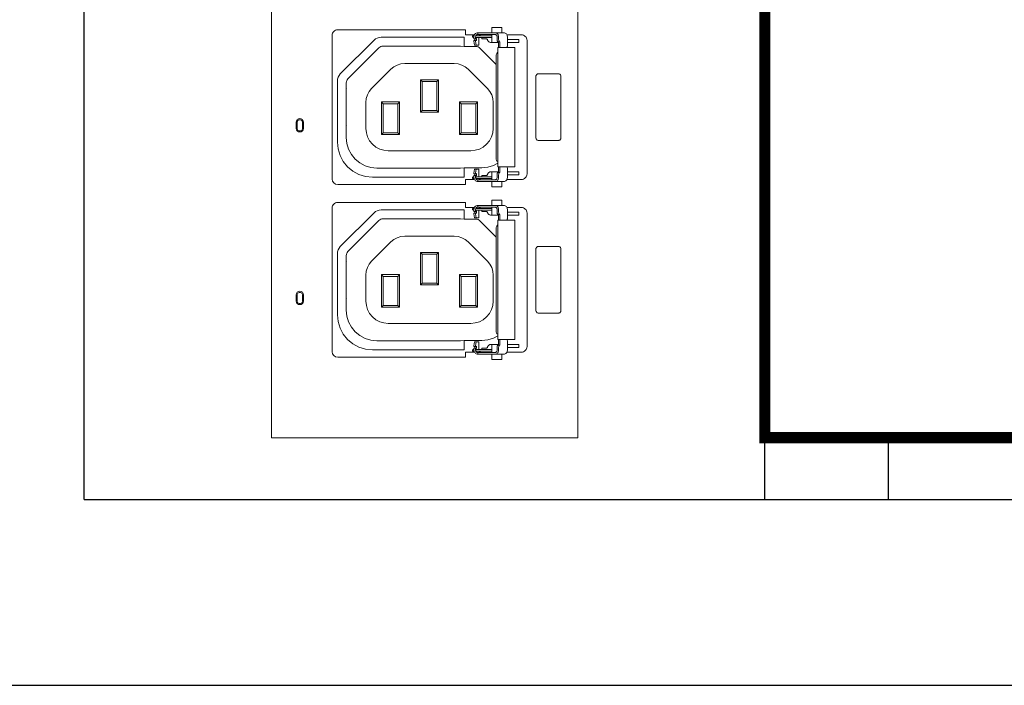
# Model space of a CAD drawing. Header units: millimetres. Extents: x 94562 to 148980, y -25377 to 3008.
# Tile 69 of 140: x 100767 to 100944, y -22946 to -22826. Entities that reach past the tile are written whole.
import ezdxf

# ---------------------------------------------------------------- set-up
doc = ezdxf.new("R2010")
doc.units = ezdxf.units.MM
doc.layers.add('tt_symbole', color=40, linetype='Continuous')

# ---------------------------------------------------------------- blocks, each defined once
blk = doc.blocks.new('IT_szafa_stojąca_42U')
for p, q in [((289.409, 1608.811), (289.409, 1797.723)), ((301.633, 1608.811), (301.633, 1797.723)), ((303.855, 1608.811), (303.855, 1609.922)), ((289.409, 1608.811), (362.752, 1608.811)), ((286.075, 1605.477), (366.085, 1605.477))]:
    blk.add_line(p, q)
blk = doc.blocks.new('PDU_(18)C13_(6)C19')
at = {"layer": 'tt_symbole', "lineweight": 5}
for p, q in [((0, 5.7538), (0, 0)), ((0.3937, 0), (0.3937, 5.7538)), ((0.0886, 0.4676), (0.1319, 0.5109)), ((0.1319, 0.5109), (0.1339, 0.5125)), ((0.1339, 0.5125), (0.1361, 0.5137)), ((0.1361, 0.5137), (0.1385, 0.5144)), ((0.1385, 0.5144), (0.141, 0.5147)), ((0.141, 0.5147), (0.248, 0.5147)), ((0.2604, 0.5132), (0.2607, 0.5127)), ((0.2607, 0.5127), (0.2629, 0.5127)), ((0.2626, 0.5159), (0.2625, 0.5154)), ((0.2625, 0.5154), (0.2625, 0.5132)), ((0.2625, 0.5145), (0.2648, 0.5145)), ((0.2629, 0.5127), (0.2625, 0.5132)), ((0.2625, 0.5102), (0.2629, 0.5107)), ((0.2627, 0.5164), (0.2626, 0.5159)), ((0.263, 0.5169), (0.2627, 0.5164)), ((0.2629, 0.5127), (0.2628, 0.5127)), ((0.2628, 0.5107), (0.2628, 0.5107)), ((0.2628, 0.5107), (0.2629, 0.5107)), ((0.2835, 0.5167), (0.2629, 0.5167)), ((0.2633, 0.5131), (0.2629, 0.5127)), ((0.2629, 0.5107), (0.2633, 0.5103)), ((0.2633, 0.5173), (0.263, 0.5169)), ((0.2637, 0.5176), (0.2633, 0.5173)), ((0.2634, 0.5131), (0.2633, 0.5131)), ((0.2633, 0.5103), (0.2634, 0.5103)), ((0.2635, 0.5129), (0.2634, 0.5131)), ((0.2634, 0.5103), (0.2635, 0.5105)), ((0.2636, 0.5125), (0.2635, 0.5129)), ((0.2635, 0.5105), (0.2636, 0.5109)), ((0.2636, 0.512), (0.2636, 0.5125)), ((0.2636, 0.5114), (0.2636, 0.512)), ((0.2636, 0.5109), (0.2636, 0.5114)), ((0.2642, 0.5179), (0.2637, 0.5176)), ((0.2647, 0.5181), (0.2642, 0.5179)), ((0.2652, 0.5181), (0.2647, 0.5181)), ((0.2648, 0.5145), (0.2835, 0.5145)), ((0.2653, 0.5181), (0.2652, 0.5181)), ((0.2652, 0.5181), (0.2652, 0.5181)), ((0.2654, 0.5181), (0.2653, 0.5181)), ((0.2653, 0.5181), (0.2653, 0.5181)), ((0.2655, 0.5181), (0.2654, 0.5181)), ((0.2656, 0.5181), (0.2655, 0.5181)), ((0.2657, 0.5181), (0.2656, 0.5181)), ((0.2658, 0.5181), (0.2657, 0.5181)), ((0.2778, 0.5181), (0.2658, 0.5181)), ((0.2759, 0.5128), (0.2763, 0.5127)), ((0.2763, 0.5127), (0.2767, 0.5126)), ((0.2767, 0.5126), (0.2771, 0.5124)), ((0.2771, 0.5124), (0.2774, 0.5121)), ((0.2774, 0.5121), (0.2777, 0.5118)), ((0.2777, 0.5118), (0.2779, 0.5114)), ((0.2783, 0.5181), (0.2778, 0.5181)), ((0.2779, 0.5114), (0.278, 0.511)), ((0.278, 0.511), (0.2782, 0.5104)), ((0.2782, 0.5104), (0.2786, 0.5097)), ((0.2789, 0.5181), (0.2783, 0.5181)), ((0.2786, 0.5097), (0.279, 0.5092)), ((0.2796, 0.5181), (0.2789, 0.5181)), ((0.279, 0.5092), (0.2796, 0.5087)), ((0.2804, 0.5181), (0.2796, 0.5181)), ((0.2796, 0.5087), (0.2802, 0.5084)), ((0.2802, 0.5084), (0.2809, 0.5082)), ((0.2813, 0.5181), (0.2804, 0.5181)), ((0.2809, 0.5082), (0.2816, 0.5081)), ((0.2823, 0.5181), (0.2813, 0.5181)), ((0.2816, 0.5081), (0.2918, 0.5081)), ((0.2833, 0.5181), (0.2823, 0.5181)), ((0.2844, 0.5181), (0.2833, 0.5181)), ((0.2874, 0.5181), (0.2844, 0.5181)), ((0.2879, 0.5181), (0.2874, 0.5181)), ((0.2884, 0.5179), (0.2879, 0.5181)), ((0.2889, 0.5176), (0.2884, 0.5179)), ((0.2893, 0.5173), (0.2889, 0.5176)), ((0.2896, 0.5169), (0.2893, 0.5173)), ((0.2898, 0.5164), (0.2896, 0.5169)), ((0.29, 0.5159), (0.2898, 0.5164)), ((0.29, 0.5154), (0.29, 0.5159)), ((0.29, 0.5124), (0.29, 0.5154)), ((0.29, 0.5117), (0.29, 0.5124)), ((0.2901, 0.5111), (0.29, 0.5117)), ((0.2902, 0.5105), (0.2901, 0.5111)), ((0.2903, 0.5099), (0.2902, 0.5105)), ((0.2905, 0.5095), (0.2903, 0.5099)), ((0.2907, 0.5091), (0.2905, 0.5095)), ((0.2909, 0.5089), (0.2907, 0.5091)), ((0.2911, 0.5089), (0.2909, 0.5089)), ((0.2932, 0.5089), (0.2911, 0.5089)), ((0.3027, 0.5178), (0.3214, 0.5178)), ((0.3228, 0.5176), (0.3214, 0.5178)), ((0.3241, 0.5172), (0.3228, 0.5176)), ((0.3254, 0.5166), (0.3241, 0.5172)), ((0.3264, 0.5157), (0.3254, 0.5166)), ((0.3273, 0.5146), (0.3264, 0.5157)), ((0.328, 0.5134), (0.3273, 0.5146)), ((0.3284, 0.512), (0.328, 0.5134)), ((0.3286, 0.5106), (0.3284, 0.512)), ((0.3286, 0.339), (0.3286, 0.5106)), ((0.0848, 0.4585), (0.0851, 0.461)), ((0.0848, 0.38), (0.0848, 0.4585)), ((0.0851, 0.461), (0.0858, 0.4634)), ((0.0858, 0.4634), (0.087, 0.4656)), ((0.087, 0.4656), (0.0886, 0.4676)), ((0.0857, 0.3712), (0.0848, 0.38)), ((0.0883, 0.3628), (0.0857, 0.3712)), ((0.0924, 0.355), (0.0883, 0.3628)), ((0.098, 0.3482), (0.0924, 0.355)), ((0.1048, 0.3426), (0.098, 0.3482)), ((0.1126, 0.3384), (0.1048, 0.3426)), ((0.2938, 0.3408), (0.2938, 0.348)), ((0.303, 0.3477), (0.3029, 0.348)), ((0.3031, 0.3471), (0.303, 0.3477)), ((0.3033, 0.3465), (0.3031, 0.3471)), ((0.3033, 0.3458), (0.3033, 0.3465)), ((0.3033, 0.3451), (0.3033, 0.3458)), ((0.3033, 0.3343), (0.3033, 0.3451)), ((0.1211, 0.3359), (0.1126, 0.3384)), ((0.1299, 0.335), (0.1211, 0.3359)), ((0.248, 0.335), (0.1299, 0.335)), ((0.261, 0.3319), (0.2495, 0.3319)), ((0.2495, 0.3319), (0.2495, 0.3253)), ((0.2604, 0.3395), (0.2607, 0.339)), ((0.2607, 0.337), (0.2604, 0.3365)), ((0.2607, 0.339), (0.2629, 0.339)), ((0.2629, 0.337), (0.2607, 0.337)), ((0.2629, 0.339), (0.2625, 0.3395)), ((0.2625, 0.3365), (0.2629, 0.337)), ((0.2625, 0.3365), (0.2625, 0.3343)), ((0.2625, 0.3343), (0.2626, 0.3338)), ((0.2626, 0.3338), (0.2627, 0.3332)), ((0.2627, 0.3332), (0.263, 0.3328)), ((0.2629, 0.339), (0.2628, 0.339)), ((0.2628, 0.339), (0.2628, 0.339)), ((0.2633, 0.3394), (0.2629, 0.339)), ((0.2629, 0.339), (0.2629, 0.339)), ((0.2629, 0.337), (0.2629, 0.3369)), ((0.2629, 0.3369), (0.2633, 0.3366)), ((0.2629, 0.333), (0.2642, 0.333)), ((0.263, 0.3328), (0.2633, 0.3324)), ((0.2634, 0.3394), (0.2633, 0.3394)), ((0.2633, 0.3366), (0.2634, 0.3366)), ((0.2633, 0.3324), (0.2637, 0.332)), ((0.2635, 0.3392), (0.2634, 0.3394)), ((0.2634, 0.3366), (0.2635, 0.3368)), ((0.2636, 0.3388), (0.2635, 0.3392)), ((0.2635, 0.3368), (0.2636, 0.3372)), ((0.2636, 0.3383), (0.2636, 0.3388)), ((0.2636, 0.3377), (0.2636, 0.3383)), ((0.2636, 0.3372), (0.2636, 0.3377)), ((0.2637, 0.332), (0.2642, 0.3318)), ((0.2642, 0.333), (0.2648, 0.333)), ((0.2642, 0.3318), (0.2647, 0.3316)), ((0.2647, 0.3316), (0.2652, 0.3316)), ((0.2648, 0.333), (0.2835, 0.333)), ((0.2652, 0.3316), (0.2652, 0.3316)), ((0.2652, 0.3316), (0.2653, 0.3316)), ((0.2652, 0.3316), (0.2652, 0.3294)), ((0.2652, 0.3294), (0.2778, 0.3294)), ((0.2653, 0.3316), (0.2653, 0.3316)), ((0.2653, 0.3316), (0.2654, 0.3316)), ((0.2654, 0.3316), (0.2655, 0.3316)), ((0.2655, 0.3316), (0.2656, 0.3316)), ((0.2656, 0.3316), (0.2657, 0.3316)), ((0.2657, 0.3316), (0.2658, 0.3316)), ((0.2658, 0.3316), (0.2778, 0.3316)), ((0.2759, 0.3369), (0.2763, 0.3369)), ((0.2763, 0.3369), (0.2767, 0.3371)), ((0.2767, 0.3371), (0.2771, 0.3373)), ((0.2771, 0.3373), (0.2774, 0.3375)), ((0.2774, 0.3375), (0.2777, 0.3379)), ((0.2777, 0.3379), (0.2779, 0.3382)), ((0.2778, 0.3316), (0.2783, 0.3316)), ((0.2778, 0.3294), (0.2783, 0.3294)), ((0.2779, 0.3382), (0.278, 0.3386)), ((0.278, 0.3386), (0.2782, 0.3393)), ((0.2782, 0.3393), (0.2786, 0.34)), ((0.2783, 0.3316), (0.2789, 0.3316)), ((0.2783, 0.3294), (0.2789, 0.3294)), ((0.2786, 0.34), (0.279, 0.3405)), ((0.2789, 0.3316), (0.2796, 0.3316)), ((0.2789, 0.3294), (0.2796, 0.3294)), ((0.279, 0.3405), (0.2796, 0.3409)), ((0.2796, 0.3409), (0.2802, 0.3413)), ((0.2796, 0.3316), (0.2804, 0.3316)), ((0.2796, 0.3294), (0.2804, 0.3294)), ((0.2802, 0.3413), (0.2809, 0.3415)), ((0.2804, 0.3316), (0.2813, 0.3316)), ((0.2804, 0.3294), (0.2813, 0.3294)), ((0.2809, 0.3415), (0.2816, 0.3415)), ((0.2813, 0.3316), (0.2823, 0.3316)), ((0.2813, 0.3294), (0.2823, 0.3294)), ((0.2816, 0.3415), (0.2918, 0.3415)), ((0.2823, 0.3316), (0.2833, 0.3316)), ((0.2823, 0.3294), (0.2833, 0.3294)), ((0.2833, 0.3316), (0.2844, 0.3316)), ((0.2833, 0.3294), (0.2844, 0.3294)), ((0.2844, 0.3316), (0.2874, 0.3316)), ((0.2844, 0.3294), (0.2874, 0.3294)), ((0.2874, 0.3316), (0.2879, 0.3316)), ((0.2874, 0.3294), (0.2987, 0.3294)), ((0.2879, 0.3316), (0.2884, 0.3318)), ((0.2884, 0.3318), (0.2889, 0.332)), ((0.2889, 0.332), (0.2893, 0.3324)), ((0.2893, 0.3324), (0.2896, 0.3328)), ((0.2896, 0.3328), (0.2898, 0.3332)), ((0.2898, 0.3332), (0.29, 0.3338)), ((0.29, 0.3379), (0.2901, 0.3386)), ((0.29, 0.3372), (0.29, 0.3379)), ((0.29, 0.3343), (0.29, 0.3372)), ((0.29, 0.3338), (0.29, 0.3343)), ((0.2901, 0.3386), (0.2902, 0.3392)), ((0.2902, 0.3392), (0.2903, 0.3398)), ((0.2903, 0.3398), (0.2905, 0.3402)), ((0.2905, 0.3402), (0.2907, 0.3405)), ((0.2907, 0.3405), (0.2909, 0.3408)), ((0.2909, 0.3408), (0.2911, 0.3408)), ((0.2911, 0.3408), (0.2932, 0.3408)), ((0.2932, 0.3408), (0.2938, 0.3408)), ((0.2987, 0.3294), (0.2996, 0.3295)), ((0.2996, 0.3295), (0.3004, 0.3298)), ((0.3004, 0.3298), (0.3013, 0.3302)), ((0.3013, 0.3302), (0.302, 0.3308)), ((0.302, 0.3308), (0.3025, 0.3316)), ((0.3025, 0.3316), (0.303, 0.3324)), ((0.303, 0.3324), (0.3032, 0.3333)), ((0.3032, 0.3333), (0.3033, 0.3343)), ((0.3214, 0.3319), (0.3228, 0.332)), ((0.3228, 0.332), (0.3241, 0.3324)), ((0.3241, 0.3324), (0.3254, 0.3331)), ((0.3254, 0.3331), (0.3264, 0.334)), ((0.3264, 0.334), (0.3273, 0.3351)), ((0.3273, 0.3351), (0.328, 0.3363)), ((0.328, 0.3363), (0.3284, 0.3376)), ((0.3284, 0.3376), (0.3286, 0.339)), ((0.2495, 0.3253), (0.0852, 0.3253)), ((0.1339, 0.2906), (0.1361, 0.2918)), ((0.1361, 0.2918), (0.1385, 0.2925)), ((0.1385, 0.2925), (0.141, 0.2928)), ((0.141, 0.2928), (0.248, 0.2928)), ((0.2604, 0.2913), (0.2607, 0.2908)), ((0.2626, 0.294), (0.2625, 0.2935)), ((0.2625, 0.2935), (0.2625, 0.2913)), ((0.2625, 0.2926), (0.2648, 0.2926)), ((0.2629, 0.2908), (0.2625, 0.2913)), ((0.2627, 0.2945), (0.2626, 0.294)), ((0.263, 0.295), (0.2627, 0.2945)), ((0.2835, 0.2948), (0.2629, 0.2948)), ((0.2633, 0.2912), (0.2629, 0.2908)), ((0.2633, 0.2954), (0.263, 0.295)), ((0.2637, 0.2957), (0.2633, 0.2954)), ((0.2634, 0.2912), (0.2633, 0.2912)), ((0.2635, 0.291), (0.2634, 0.2912)), ((0.2642, 0.296), (0.2637, 0.2957)), ((0.2647, 0.2962), (0.2642, 0.296)), ((0.2652, 0.2962), (0.2647, 0.2962)), ((0.2648, 0.2926), (0.2835, 0.2926)), ((0.2653, 0.2962), (0.2652, 0.2962)), ((0.2652, 0.2962), (0.2652, 0.2962)), ((0.2654, 0.2962), (0.2653, 0.2962)), ((0.2653, 0.2962), (0.2653, 0.2962)), ((0.2655, 0.2962), (0.2654, 0.2962)), ((0.2656, 0.2962), (0.2655, 0.2962)), ((0.2657, 0.2962), (0.2656, 0.2962)), ((0.2658, 0.2962), (0.2657, 0.2962)), ((0.2778, 0.2962), (0.2658, 0.2962)), ((0.2783, 0.2962), (0.2778, 0.2962)), ((0.2789, 0.2962), (0.2783, 0.2962)), ((0.2796, 0.2962), (0.2789, 0.2962)), ((0.2804, 0.2962), (0.2796, 0.2962)), ((0.2813, 0.2962), (0.2804, 0.2962)), ((0.2823, 0.2962), (0.2813, 0.2962)), ((0.2833, 0.2962), (0.2823, 0.2962)), ((0.2844, 0.2962), (0.2833, 0.2962)), ((0.2874, 0.2962), (0.2844, 0.2962)), ((0.2879, 0.2962), (0.2874, 0.2962)), ((0.2884, 0.296), (0.2879, 0.2962)), ((0.2889, 0.2957), (0.2884, 0.296)), ((0.2893, 0.2954), (0.2889, 0.2957)), ((0.2896, 0.295), (0.2893, 0.2954)), ((0.2898, 0.2945), (0.2896, 0.295)), ((0.29, 0.294), (0.2898, 0.2945)), ((0.29, 0.2935), (0.29, 0.294)), ((0.29, 0.2905), (0.29, 0.2935)), ((0.3027, 0.2959), (0.3214, 0.2959)), ((0.3228, 0.2957), (0.3214, 0.2959)), ((0.3241, 0.2953), (0.3228, 0.2957)), ((0.3254, 0.2947), (0.3241, 0.2953)), ((0.3264, 0.2938), (0.3254, 0.2947)), ((0.3273, 0.2927), (0.3264, 0.2938)), ((0.328, 0.2915), (0.3273, 0.2927)), ((0.3284, 0.2901), (0.328, 0.2915)), ((0.0886, 0.2457), (0.1319, 0.289)), ((0.1319, 0.289), (0.1339, 0.2906)), ((0.2607, 0.2908), (0.2629, 0.2908)), ((0.2625, 0.2883), (0.2629, 0.2888)), ((0.2629, 0.2908), (0.2628, 0.2908)), ((0.2628, 0.2888), (0.2628, 0.2888)), ((0.2628, 0.2888), (0.2629, 0.2888)), ((0.2629, 0.2888), (0.2633, 0.2884)), ((0.2633, 0.2884), (0.2634, 0.2884)), ((0.2634, 0.2884), (0.2635, 0.2886)), ((0.2636, 0.2906), (0.2635, 0.291)), ((0.2635, 0.2886), (0.2636, 0.289)), ((0.2636, 0.2901), (0.2636, 0.2906)), ((0.2636, 0.2895), (0.2636, 0.2901)), ((0.2636, 0.289), (0.2636, 0.2895)), ((0.2759, 0.2909), (0.2763, 0.2908)), ((0.2763, 0.2908), (0.2767, 0.2907)), ((0.2767, 0.2907), (0.2771, 0.2905)), ((0.2771, 0.2905), (0.2774, 0.2902)), ((0.2774, 0.2902), (0.2777, 0.2899)), ((0.2777, 0.2899), (0.2779, 0.2895)), ((0.2779, 0.2895), (0.278, 0.2891)), ((0.278, 0.2891), (0.2782, 0.2885)), ((0.2782, 0.2885), (0.2786, 0.2878)), ((0.2786, 0.2878), (0.279, 0.2873)), ((0.279, 0.2873), (0.2796, 0.2868)), ((0.2796, 0.2868), (0.2802, 0.2865)), ((0.2802, 0.2865), (0.2809, 0.2863)), ((0.2809, 0.2863), (0.2816, 0.2862)), ((0.2816, 0.2862), (0.2918, 0.2862)), ((0.29, 0.2898), (0.29, 0.2905)), ((0.2901, 0.2892), (0.29, 0.2898)), ((0.2902, 0.2885), (0.2901, 0.2892)), ((0.2903, 0.288), (0.2902, 0.2885)), ((0.2905, 0.2876), (0.2903, 0.288)), ((0.2907, 0.2872), (0.2905, 0.2876)), ((0.2909, 0.287), (0.2907, 0.2872)), ((0.2911, 0.287), (0.2909, 0.287)), ((0.2932, 0.287), (0.2911, 0.287)), ((0.3286, 0.2887), (0.3284, 0.2901)), ((0.3286, 0.1171), (0.3286, 0.2887)), ((0.0851, 0.2391), (0.0858, 0.2415)), ((0.0858, 0.2415), (0.087, 0.2437)), ((0.087, 0.2437), (0.0886, 0.2457)), ((0.0848, 0.2366), (0.0851, 0.2391)), ((0.0848, 0.1581), (0.0848, 0.2366)), ((0.0857, 0.1493), (0.0848, 0.1581)), ((0.0883, 0.1409), (0.0857, 0.1493)), ((0.0924, 0.1331), (0.0883, 0.1409)), ((0.098, 0.1263), (0.0924, 0.1331)), ((0.1048, 0.1207), (0.098, 0.1263)), ((0.1126, 0.1165), (0.1048, 0.1207)), ((0.1211, 0.114), (0.1126, 0.1165)), ((0.1299, 0.1131), (0.1211, 0.114)), ((0.2604, 0.1176), (0.2607, 0.1171)), ((0.2607, 0.115), (0.2604, 0.1145)), ((0.2607, 0.1171), (0.2629, 0.1171)), ((0.2629, 0.115), (0.2607, 0.115)), ((0.2629, 0.1171), (0.2625, 0.1176)), ((0.2625, 0.1145), (0.2629, 0.115)), ((0.2625, 0.1145), (0.2625, 0.1124)), ((0.2629, 0.1171), (0.2628, 0.1171)), ((0.2628, 0.1171), (0.2628, 0.1171)), ((0.2633, 0.1175), (0.2629, 0.1171)), ((0.2629, 0.1171), (0.2629, 0.1171)), ((0.2629, 0.115), (0.2629, 0.115)), ((0.2629, 0.115), (0.2633, 0.1147)), ((0.2634, 0.1175), (0.2633, 0.1175)), ((0.2633, 0.1147), (0.2634, 0.1147)), ((0.2635, 0.1173), (0.2634, 0.1175)), ((0.2634, 0.1147), (0.2635, 0.1149)), ((0.2636, 0.1169), (0.2635, 0.1173)), ((0.2635, 0.1149), (0.2636, 0.1153)), ((0.2636, 0.1164), (0.2636, 0.1169)), ((0.2636, 0.1158), (0.2636, 0.1164)), ((0.2636, 0.1153), (0.2636, 0.1158)), ((0.2759, 0.115), (0.2763, 0.115)), ((0.2763, 0.115), (0.2767, 0.1152)), ((0.2767, 0.1152), (0.2771, 0.1154)), ((0.2771, 0.1154), (0.2774, 0.1156)), ((0.2774, 0.1156), (0.2777, 0.116)), ((0.2777, 0.116), (0.2779, 0.1163)), ((0.2779, 0.1163), (0.278, 0.1167)), ((0.278, 0.1167), (0.2782, 0.1174)), ((0.2782, 0.1174), (0.2786, 0.118)), ((0.2786, 0.118), (0.279, 0.1186)), ((0.279, 0.1186), (0.2796, 0.119)), ((0.2796, 0.119), (0.2802, 0.1194)), ((0.2802, 0.1194), (0.2809, 0.1196)), ((0.2809, 0.1196), (0.2816, 0.1196)), ((0.2816, 0.1196), (0.2918, 0.1196)), ((0.29, 0.116), (0.2901, 0.1167)), ((0.29, 0.1153), (0.29, 0.116)), ((0.29, 0.1124), (0.29, 0.1153)), ((0.2901, 0.1167), (0.2902, 0.1173)), ((0.2902, 0.1173), (0.2903, 0.1179)), ((0.2903, 0.1179), (0.2905, 0.1183)), ((0.2905, 0.1183), (0.2907, 0.1186)), ((0.2907, 0.1186), (0.2909, 0.1189)), ((0.2909, 0.1189), (0.2911, 0.1189)), ((0.2911, 0.1189), (0.2932, 0.1189)), ((0.2932, 0.1189), (0.2938, 0.1189)), ((0.2938, 0.1189), (0.2938, 0.1261)), ((0.303, 0.1258), (0.3029, 0.1261)), ((0.3031, 0.1252), (0.303, 0.1258)), ((0.3033, 0.1246), (0.3031, 0.1252)), ((0.3033, 0.1239), (0.3033, 0.1246)), ((0.3033, 0.1232), (0.3033, 0.1239)), ((0.3033, 0.1124), (0.3033, 0.1232)), ((0.3273, 0.1132), (0.328, 0.1144)), ((0.328, 0.1144), (0.3284, 0.1157)), ((0.3284, 0.1157), (0.3286, 0.1171)), ((0.2495, 0.1034), (0.0852, 0.1034)), ((0.248, 0.1131), (0.1299, 0.1131)), ((0.261, 0.11), (0.2495, 0.11)), ((0.2495, 0.11), (0.2495, 0.1034)), ((0.2625, 0.1124), (0.2626, 0.1119)), ((0.2626, 0.1119), (0.2627, 0.1113)), ((0.2627, 0.1113), (0.263, 0.1109)), ((0.2629, 0.1111), (0.2642, 0.1111)), ((0.263, 0.1109), (0.2633, 0.1105)), ((0.2633, 0.1105), (0.2637, 0.1101)), ((0.2637, 0.1101), (0.2642, 0.1099)), ((0.2642, 0.1111), (0.2648, 0.1111)), ((0.2642, 0.1099), (0.2647, 0.1097)), ((0.2647, 0.1097), (0.2652, 0.1097)), ((0.2648, 0.1111), (0.2835, 0.1111)), ((0.2652, 0.1097), (0.2652, 0.1097)), ((0.2652, 0.1097), (0.2653, 0.1097)), ((0.2652, 0.1097), (0.2652, 0.1075)), ((0.2652, 0.1075), (0.2778, 0.1075)), ((0.2653, 0.1097), (0.2653, 0.1097)), ((0.2653, 0.1097), (0.2654, 0.1097)), ((0.2654, 0.1097), (0.2655, 0.1097)), ((0.2655, 0.1097), (0.2656, 0.1097)), ((0.2656, 0.1097), (0.2657, 0.1097)), ((0.2657, 0.1097), (0.2658, 0.1097)), ((0.2658, 0.1097), (0.2778, 0.1097)), ((0.2778, 0.1097), (0.2783, 0.1097)), ((0.2778, 0.1075), (0.2783, 0.1075)), ((0.2783, 0.1097), (0.2789, 0.1097)), ((0.2783, 0.1075), (0.2789, 0.1075)), ((0.2789, 0.1097), (0.2796, 0.1097)), ((0.2789, 0.1075), (0.2796, 0.1075)), ((0.2796, 0.1097), (0.2804, 0.1097)), ((0.2796, 0.1075), (0.2804, 0.1075)), ((0.2804, 0.1097), (0.2813, 0.1097)), ((0.2804, 0.1075), (0.2813, 0.1075)), ((0.2813, 0.1097), (0.2823, 0.1097)), ((0.2813, 0.1075), (0.2823, 0.1075)), ((0.2823, 0.1097), (0.2833, 0.1097)), ((0.2823, 0.1075), (0.2833, 0.1075)), ((0.2833, 0.1097), (0.2844, 0.1097)), ((0.2833, 0.1075), (0.2844, 0.1075)), ((0.2844, 0.1097), (0.2874, 0.1097)), ((0.2844, 0.1075), (0.2874, 0.1075)), ((0.2874, 0.1097), (0.2879, 0.1097)), ((0.2874, 0.1075), (0.2987, 0.1075)), ((0.2879, 0.1097), (0.2884, 0.1099)), ((0.2884, 0.1099), (0.2889, 0.1101)), ((0.2889, 0.1101), (0.2893, 0.1105)), ((0.2893, 0.1105), (0.2896, 0.1109)), ((0.2896, 0.1109), (0.2898, 0.1113)), ((0.2898, 0.1113), (0.29, 0.1119)), ((0.29, 0.1119), (0.29, 0.1124)), ((0.2987, 0.1075), (0.2996, 0.1076)), ((0.2996, 0.1076), (0.3004, 0.1079)), ((0.3004, 0.1079), (0.3013, 0.1083)), ((0.3013, 0.1083), (0.302, 0.1089)), ((0.302, 0.1089), (0.3025, 0.1097)), ((0.3025, 0.1097), (0.303, 0.1105)), ((0.303, 0.1105), (0.3032, 0.1114)), ((0.3032, 0.1114), (0.3033, 0.1124)), ((0.3214, 0.11), (0.3228, 0.1101)), ((0.3228, 0.1101), (0.3241, 0.1105)), ((0.3241, 0.1105), (0.3254, 0.1112)), ((0.3254, 0.1112), (0.3264, 0.1121)), ((0.3264, 0.1121), (0.3273, 0.1132)), ((0, 0), (0.0003, 0)), ((0.0003, 0), (0.0011, 0)), ((0.0011, 0), (0.0024, 0)), ((0.0024, 0), (0.0042, 0)), ((0.0042, 0), (0.0063, 0)), ((0.0063, 0), (0.0088, 0)), ((0.0088, 0), (0.0114, 0)), ((0.0114, 0), (0.0142, 0)), ((0.0142, 0), (0.3795, 0)), ((0.3795, 0), (0.3823, 0)), ((0.3823, 0), (0.3849, 0)), ((0.3849, 0), (0.3874, 0)), ((0.3874, 0), (0.3895, 0)), ((0.3895, 0), (0.3913, 0)), ((0.3913, 0), (0.3926, 0)), ((0.3926, 0), (0.3934, 0)), ((0.3934, 0), (0.3937, 0))]:
    blk.add_line(p, q, dxfattribs=at)
for points in [[(0.261, 0.5178), (0.2495, 0.5178), (0.2495, 0.5243), (0.0852, 0.5243), (0.0838, 0.5242), (0.0825, 0.5238), (0.0812, 0.5231), (0.0801, 0.5222), (0.0792, 0.5212), (0.0786, 0.5199), (0.0782, 0.5186), (0.078, 0.5172), (0.078, 0.3325, 0.412636), (0.0852, 0.3253)], [(0.261, 0.2959), (0.2495, 0.2959), (0.2495, 0.3024), (0.0852, 0.3024), (0.0838, 0.3023), (0.0825, 0.3019), (0.0812, 0.3012), (0.0801, 0.3003), (0.0792, 0.2993), (0.0786, 0.298), (0.0782, 0.2967), (0.078, 0.2953), (0.078, 0.1106, 0.412636), (0.0852, 0.1034)]]:
    blk.add_lwpolyline(points, format="xyb", dxfattribs=at)
for points in [[(0.2652, 0.5203), (0.2643, 0.5202), (0.2633, 0.5199), (0.2625, 0.5195), (0.2618, 0.5189), (0.2612, 0.5181), (0.2608, 0.5173), (0.2605, 0.5163), (0.2604, 0.5154), (0.2604, 0.5132)], [(0.2874, 0.5203), (0.2844, 0.5203), (0.2833, 0.5203), (0.2823, 0.5203), (0.2813, 0.5203), (0.2804, 0.5203), (0.2796, 0.5203), (0.2789, 0.5203), (0.2783, 0.5203), (0.2778, 0.5203), (0.2658, 0.5203), (0.2657, 0.5203), (0.2656, 0.5203), (0.2655, 0.5203), (0.2654, 0.5203), (0.2653, 0.5203), (0.2653, 0.5203), (0.2652, 0.5203), (0.2652, 0.5203), (0.2652, 0.5181)], [(0.2964, 0.5203), (0.2964, 0.5272), (0.2959, 0.5272), (0.2945, 0.5272), (0.2924, 0.5272), (0.2899, 0.5272), (0.2875, 0.5272), (0.2854, 0.5272), (0.284, 0.5272), (0.2835, 0.5272), (0.2835, 0.5203)], [(0.2938, 0.5017), (0.2938, 0.5089), (0.2932, 0.5089), (0.293, 0.5089), (0.2928, 0.5091), (0.2926, 0.5095), (0.2924, 0.5099), (0.2923, 0.5105), (0.2922, 0.5111), (0.2921, 0.5117), (0.2921, 0.5124), (0.2921, 0.5154), (0.292, 0.5163), (0.2917, 0.5173), (0.2913, 0.5181), (0.2907, 0.5189), (0.29, 0.5195), (0.2892, 0.5199), (0.2883, 0.5202), (0.2874, 0.5203), (0.2987, 0.5203), (0.2996, 0.5202), (0.3004, 0.5199), (0.3013, 0.5195), (0.302, 0.5189), (0.3025, 0.5181), (0.303, 0.5173), (0.3032, 0.5163), (0.3033, 0.5154), (0.3033, 0.5045), (0.3033, 0.5038), (0.3033, 0.5032), (0.3031, 0.5026), (0.303, 0.502), (0.3029, 0.5017)], [(0.248, 0.5027), (0.248, 0.5147)], [(0.2548, 0.5179), (0.2549, 0.5178), (0.2549, 0.5178)], [(0.2606, 0.5167), (0.2602, 0.5167), (0.2598, 0.5167), (0.2596, 0.5167), (0.2592, 0.5166), (0.2589, 0.5164), (0.2586, 0.516), (0.2586, 0.5156), (0.2586, 0.5152), (0.2589, 0.5149), (0.2592, 0.5146), (0.2596, 0.5145), (0.2598, 0.5145), (0.2602, 0.5145), (0.2604, 0.5145)], [(0.2629, 0.5107), (0.2607, 0.5107), (0.2604, 0.5102), (0.2604, 0.5099), (0.2604, 0.5089), (0.2605, 0.5079), (0.2606, 0.5069), (0.2607, 0.5061), (0.2609, 0.5055), (0.2611, 0.505), (0.2614, 0.5046), (0.2616, 0.5045), (0.2637, 0.5045), (0.2635, 0.5046), (0.2633, 0.505), (0.2631, 0.5055), (0.2629, 0.5061), (0.2627, 0.5069), (0.2626, 0.5079), (0.2625, 0.5089), (0.2625, 0.5099), (0.2625, 0.5102)], [(0.2614, 0.5107), (0.2615, 0.5109), (0.2615, 0.5114), (0.2615, 0.512), (0.2615, 0.5125), (0.2614, 0.5127)], [(0.2637, 0.5045), (0.2663, 0.5045), (0.2664, 0.5046), (0.2665, 0.5047), (0.2665, 0.5048), (0.2666, 0.5051), (0.2666, 0.5053), (0.2667, 0.5056), (0.2667, 0.506), (0.2667, 0.5063), (0.2667, 0.5145)], [(0.267, 0.5167), (0.2672, 0.5169), (0.2675, 0.5173), (0.2679, 0.5176), (0.2683, 0.5179), (0.2688, 0.5181), (0.2694, 0.5181)], [(0.2759, 0.5128), (0.2705, 0.5128), (0.2705, 0.5145)], [(0.2835, 0.5181), (0.2835, 0.5081)], [(0.2918, 0.5017), (0.2918, 0.5089)], [(0.3033, 0.5117), (0.3054, 0.5117), (0.3182, 0.5117), (0.3182, 0.5081), (0.3033, 0.5081)], [(0.289, 0.4797), (0.2681, 0.5006), (0.267, 0.5015), (0.2657, 0.5022), (0.2644, 0.5026), (0.263, 0.5027), (0.248, 0.5027), (0.2431, 0.5031), (0.2426, 0.5031), (0.2417, 0.5032), (0.2403, 0.5032), (0.2385, 0.5032), (0.2364, 0.5032), (0.234, 0.5032), (0.2315, 0.5032), (0.2288, 0.5032), (0.1434, 0.5032), (0.142, 0.5031), (0.1406, 0.5027), (0.1394, 0.502), (0.1383, 0.5011), (0.0984, 0.4612), (0.0975, 0.4601), (0.0968, 0.4589), (0.0964, 0.4575), (0.0963, 0.4561), (0.0963, 0.3858), (0.097, 0.3781), (0.0993, 0.3708), (0.1029, 0.364), (0.1078, 0.358), (0.1138, 0.3531), (0.1206, 0.3495), (0.128, 0.3472), (0.1356, 0.3465), (0.2288, 0.3465), (0.2315, 0.3465), (0.234, 0.3465), (0.2364, 0.3465), (0.2385, 0.3465), (0.2403, 0.3465), (0.2417, 0.3465), (0.2426, 0.3465), (0.2431, 0.3465), (0.248, 0.3469), (0.2704, 0.3469), (0.2781, 0.3477), (0.2855, 0.3499), (0.2912, 0.3528)], [(0.2912, 0.4954), (0.2905, 0.4949), (0.2899, 0.494), (0.2894, 0.4931), (0.2891, 0.4921), (0.289, 0.491), (0.289, 0.3586), (0.2891, 0.3576), (0.2894, 0.3566), (0.2899, 0.3556), (0.2905, 0.3548), (0.2912, 0.3543)], [(0.1917, 0.4182), (0.1917, 0.4601)], [(0.1938, 0.458), (0.1938, 0.4204)], [(0.2128, 0.4204), (0.2128, 0.458)], [(0.2149, 0.4601), (0.2149, 0.4182)], [(0.097, 0.4485), (0.0969, 0.4485)], [(0.1415, 0.3896), (0.1415, 0.4315)], [(0.1648, 0.4315), (0.1648, 0.3896), (0.1627, 0.3917), (0.1627, 0.4293)], [(0.2418, 0.3896), (0.2418, 0.4315), (0.2439, 0.4293), (0.2439, 0.3917)], [(0.2418, 0.4315), (0.265, 0.4315)], [(0.2629, 0.3917), (0.2629, 0.4293), (0.265, 0.4315), (0.265, 0.3896)], [(0.1437, 0.4293), (0.1437, 0.3917)], [(0.2629, 0.4293), (0.2439, 0.4293)], [(0.097, 0.4012), (0.0969, 0.4012)], [(0.1648, 0.3896), (0.1415, 0.3896), (0.1437, 0.3917), (0.1627, 0.3917)], [(0.248, 0.335), (0.248, 0.3469)], [(0.2604, 0.3395), (0.2604, 0.3398), (0.2604, 0.3408), (0.2605, 0.3418), (0.2606, 0.3427), (0.2607, 0.3436), (0.2609, 0.3442), (0.2611, 0.3447), (0.2614, 0.345), (0.2616, 0.3451), (0.2637, 0.3451), (0.2635, 0.345), (0.2633, 0.3447), (0.2631, 0.3442), (0.2629, 0.3436), (0.2627, 0.3427), (0.2626, 0.3418), (0.2625, 0.3408), (0.2625, 0.3398), (0.2625, 0.3395)], [(0.2667, 0.3351), (0.2667, 0.3433), (0.2667, 0.3437), (0.2667, 0.344), (0.2666, 0.3443), (0.2666, 0.3446), (0.2665, 0.3448), (0.2665, 0.345), (0.2664, 0.3451), (0.2663, 0.3451), (0.2637, 0.3451)], [(0.2918, 0.3408), (0.2918, 0.348)], [(0.2604, 0.3351), (0.2602, 0.3351), (0.2598, 0.3351), (0.2596, 0.3351), (0.2592, 0.3351), (0.2589, 0.3348), (0.2586, 0.3345), (0.2586, 0.3341), (0.2586, 0.3337), (0.2589, 0.3333), (0.2592, 0.3331), (0.2596, 0.333), (0.2598, 0.333), (0.2602, 0.333), (0.2606, 0.333)], [(0.2604, 0.3365), (0.2604, 0.3343), (0.2605, 0.3333), (0.2608, 0.3324), (0.2612, 0.3316), (0.2618, 0.3308), (0.2625, 0.3302), (0.2633, 0.3298), (0.2643, 0.3295), (0.2652, 0.3294)], [(0.2614, 0.339), (0.2615, 0.3388), (0.2615, 0.3383), (0.2615, 0.3377), (0.2615, 0.3372), (0.2614, 0.337)], [(0.2835, 0.3351), (0.2625, 0.3351)], [(0.2694, 0.3316), (0.2688, 0.3316), (0.2683, 0.3318), (0.2679, 0.332), (0.2675, 0.3324), (0.2672, 0.3328), (0.267, 0.333)], [(0.2759, 0.3369), (0.2705, 0.3369), (0.2705, 0.3351)], [(0.2835, 0.3415), (0.2835, 0.3316)], [(0.2835, 0.3294), (0.2835, 0.3225), (0.284, 0.3225), (0.2854, 0.3225), (0.2875, 0.3225), (0.2899, 0.3225), (0.2924, 0.3225), (0.2945, 0.3225), (0.2959, 0.3225), (0.2964, 0.3225), (0.2964, 0.3294)], [(0.2932, 0.3408), (0.293, 0.3408), (0.2928, 0.3405), (0.2926, 0.3402), (0.2924, 0.3398), (0.2923, 0.3392), (0.2922, 0.3386), (0.2921, 0.3379), (0.2921, 0.3372), (0.2921, 0.3343), (0.292, 0.3333), (0.2917, 0.3324), (0.2913, 0.3316), (0.2907, 0.3308), (0.29, 0.3302), (0.2892, 0.3298), (0.2883, 0.3295), (0.2874, 0.3294)], [(0.3027, 0.3319), (0.3214, 0.3319)], [(0.3033, 0.338), (0.3054, 0.338), (0.3182, 0.338), (0.3182, 0.3415), (0.3033, 0.3415)], [(0.2964, 0.2984), (0.2964, 0.3053), (0.2959, 0.3053), (0.2945, 0.3053), (0.2924, 0.3053), (0.2899, 0.3053), (0.2875, 0.3053), (0.2854, 0.3053), (0.284, 0.3053), (0.2835, 0.3053), (0.2835, 0.2984)], [(0.248, 0.2808), (0.248, 0.2928)], [(0.2548, 0.296), (0.2549, 0.2959), (0.2549, 0.2959)], [(0.2606, 0.2948), (0.2602, 0.2948), (0.2598, 0.2948), (0.2596, 0.2948), (0.2592, 0.2947), (0.2589, 0.2945), (0.2586, 0.2941), (0.2586, 0.2937), (0.2586, 0.2933), (0.2589, 0.293), (0.2592, 0.2927), (0.2596, 0.2926), (0.2598, 0.2926), (0.2602, 0.2926), (0.2604, 0.2926)], [(0.2652, 0.2984), (0.2643, 0.2983), (0.2633, 0.298), (0.2625, 0.2976), (0.2618, 0.297), (0.2612, 0.2962), (0.2608, 0.2954), (0.2605, 0.2944), (0.2604, 0.2935), (0.2604, 0.2913)], [(0.2637, 0.2826), (0.2663, 0.2826), (0.2664, 0.2827), (0.2665, 0.2828), (0.2665, 0.2829), (0.2666, 0.2832), (0.2666, 0.2834), (0.2667, 0.2837), (0.2667, 0.2841), (0.2667, 0.2844), (0.2667, 0.2926)], [(0.2874, 0.2984), (0.2844, 0.2984), (0.2833, 0.2984), (0.2823, 0.2984), (0.2813, 0.2984), (0.2804, 0.2984), (0.2796, 0.2984), (0.2789, 0.2984), (0.2783, 0.2984), (0.2778, 0.2984), (0.2658, 0.2984), (0.2657, 0.2984), (0.2656, 0.2984), (0.2655, 0.2984), (0.2654, 0.2984), (0.2653, 0.2984), (0.2653, 0.2984), (0.2652, 0.2984), (0.2652, 0.2984), (0.2652, 0.2962)], [(0.267, 0.2948), (0.2672, 0.295), (0.2675, 0.2954), (0.2679, 0.2957), (0.2683, 0.296), (0.2688, 0.2962), (0.2694, 0.2962)], [(0.2759, 0.2909), (0.2705, 0.2909), (0.2705, 0.2926)], [(0.2835, 0.2962), (0.2835, 0.2862)], [(0.2938, 0.2798), (0.2938, 0.287), (0.2932, 0.287), (0.293, 0.287), (0.2928, 0.2872), (0.2926, 0.2876), (0.2924, 0.288), (0.2923, 0.2885), (0.2922, 0.2892), (0.2921, 0.2898), (0.2921, 0.2905), (0.2921, 0.2935), (0.292, 0.2944), (0.2917, 0.2954), (0.2913, 0.2962), (0.2907, 0.297), (0.29, 0.2976), (0.2892, 0.298), (0.2883, 0.2983), (0.2874, 0.2984), (0.2987, 0.2984), (0.2996, 0.2983), (0.3004, 0.298), (0.3013, 0.2976), (0.302, 0.297), (0.3025, 0.2962), (0.303, 0.2954), (0.3032, 0.2944), (0.3033, 0.2935), (0.3033, 0.2826), (0.3033, 0.2819), (0.3033, 0.2813), (0.3031, 0.2807), (0.303, 0.2801), (0.3029, 0.2798)], [(0.289, 0.2578), (0.2681, 0.2787), (0.267, 0.2796), (0.2657, 0.2803), (0.2644, 0.2807), (0.263, 0.2808), (0.248, 0.2808), (0.2431, 0.2812), (0.2426, 0.2812), (0.2417, 0.2813), (0.2403, 0.2813), (0.2385, 0.2813), (0.2364, 0.2813), (0.234, 0.2813), (0.2315, 0.2813), (0.2288, 0.2813), (0.1434, 0.2813), (0.142, 0.2812), (0.1406, 0.2808), (0.1394, 0.2801), (0.1383, 0.2792), (0.0984, 0.2393), (0.0975, 0.2382), (0.0968, 0.237), (0.0964, 0.2356), (0.0963, 0.2342), (0.0963, 0.1639), (0.097, 0.1562), (0.0993, 0.1489), (0.1029, 0.142), (0.1078, 0.1361), (0.1138, 0.1312), (0.1206, 0.1275), (0.128, 0.1253), (0.1356, 0.1245), (0.2288, 0.1245), (0.2315, 0.1245), (0.234, 0.1246), (0.2364, 0.1246), (0.2385, 0.1246), (0.2403, 0.1246), (0.2417, 0.1246), (0.2426, 0.1246), (0.2431, 0.1246), (0.248, 0.125), (0.2704, 0.125), (0.2781, 0.1258), (0.2855, 0.128), (0.2912, 0.1309)], [(0.2629, 0.2888), (0.2607, 0.2888), (0.2604, 0.2883), (0.2604, 0.288), (0.2604, 0.287), (0.2605, 0.286), (0.2606, 0.285), (0.2607, 0.2842), (0.2609, 0.2835), (0.2611, 0.283), (0.2614, 0.2827), (0.2616, 0.2826), (0.2637, 0.2826), (0.2635, 0.2827), (0.2633, 0.283), (0.2631, 0.2835), (0.2629, 0.2842), (0.2627, 0.285), (0.2626, 0.286), (0.2625, 0.287), (0.2625, 0.288), (0.2625, 0.2883)], [(0.2614, 0.2888), (0.2615, 0.289), (0.2615, 0.2895), (0.2615, 0.2901), (0.2615, 0.2906), (0.2614, 0.2908)], [(0.2918, 0.2798), (0.2918, 0.287)], [(0.3033, 0.2898), (0.3054, 0.2898), (0.3182, 0.2898), (0.3182, 0.2862), (0.3033, 0.2862)], [(0.2912, 0.2735), (0.2905, 0.273), (0.2899, 0.2721), (0.2894, 0.2712), (0.2891, 0.2702), (0.289, 0.2691), (0.289, 0.1367), (0.2891, 0.1357), (0.2894, 0.1347), (0.2899, 0.1337), (0.2905, 0.1329), (0.2912, 0.1324)], [(0.1917, 0.1963), (0.1917, 0.2382)], [(0.1938, 0.236), (0.1938, 0.1985)], [(0.2128, 0.1985), (0.2128, 0.236)], [(0.2149, 0.2382), (0.2149, 0.1963)], [(0.097, 0.2266), (0.0969, 0.2266)], [(0.1415, 0.1677), (0.1415, 0.2096)], [(0.1437, 0.2074), (0.1437, 0.1698)], [(0.1648, 0.2096), (0.1648, 0.1677), (0.1627, 0.1698), (0.1627, 0.2074)], [(0.2418, 0.1677), (0.2418, 0.2096), (0.2439, 0.2074), (0.2439, 0.1698)], [(0.2418, 0.2096), (0.265, 0.2096)], [(0.2629, 0.2074), (0.2439, 0.2074)], [(0.2629, 0.1698), (0.2629, 0.2074), (0.265, 0.2096), (0.265, 0.1677)], [(0.097, 0.1793), (0.0969, 0.1793)], [(0.1648, 0.1677), (0.1415, 0.1677), (0.1437, 0.1698), (0.1627, 0.1698)], [(0.248, 0.1131), (0.248, 0.125)], [(0.2604, 0.1176), (0.2604, 0.1179), (0.2604, 0.1189), (0.2605, 0.1199), (0.2606, 0.1208), (0.2607, 0.1217), (0.2609, 0.1223), (0.2611, 0.1228), (0.2614, 0.1231), (0.2616, 0.1232), (0.2637, 0.1232), (0.2635, 0.1231), (0.2633, 0.1228), (0.2631, 0.1223), (0.2629, 0.1217), (0.2627, 0.1208), (0.2626, 0.1199), (0.2625, 0.1189), (0.2625, 0.1179), (0.2625, 0.1176)], [(0.2604, 0.1145), (0.2604, 0.1124), (0.2605, 0.1114), (0.2608, 0.1105), (0.2612, 0.1097), (0.2618, 0.1089), (0.2625, 0.1083), (0.2633, 0.1079), (0.2643, 0.1076), (0.2652, 0.1075)], [(0.2614, 0.1171), (0.2615, 0.1169), (0.2615, 0.1164), (0.2615, 0.1158), (0.2615, 0.1153), (0.2614, 0.115)], [(0.2667, 0.1132), (0.2667, 0.1214), (0.2667, 0.1218), (0.2667, 0.1221), (0.2666, 0.1224), (0.2666, 0.1227), (0.2665, 0.1229), (0.2665, 0.1231), (0.2664, 0.1232), (0.2663, 0.1232), (0.2637, 0.1232)], [(0.2759, 0.115), (0.2705, 0.115), (0.2705, 0.1132)], [(0.2835, 0.1196), (0.2835, 0.1097)], [(0.2932, 0.1189), (0.293, 0.1189), (0.2928, 0.1186), (0.2926, 0.1183), (0.2924, 0.1179), (0.2923, 0.1173), (0.2922, 0.1167), (0.2921, 0.116), (0.2921, 0.1153), (0.2921, 0.1124), (0.292, 0.1114), (0.2917, 0.1105), (0.2913, 0.1097), (0.2907, 0.1089), (0.29, 0.1083), (0.2892, 0.1079), (0.2883, 0.1076), (0.2874, 0.1075)], [(0.2918, 0.1189), (0.2918, 0.1261)], [(0.3033, 0.1161), (0.3054, 0.1161), (0.3182, 0.1161), (0.3182, 0.1196), (0.3033, 0.1196)], [(0.2604, 0.1132), (0.2602, 0.1132), (0.2598, 0.1132), (0.2596, 0.1132), (0.2592, 0.1132), (0.2589, 0.1129), (0.2586, 0.1126), (0.2586, 0.1122), (0.2586, 0.1118), (0.2589, 0.1114), (0.2592, 0.1112), (0.2596, 0.1111), (0.2598, 0.1111), (0.2602, 0.1111), (0.2606, 0.1111)], [(0.2835, 0.1132), (0.2625, 0.1132)], [(0.2694, 0.1097), (0.2688, 0.1097), (0.2683, 0.1099), (0.2679, 0.1101), (0.2675, 0.1105), (0.2672, 0.1109), (0.267, 0.1111)], [(0.2835, 0.1075), (0.2835, 0.1006), (0.284, 0.1006), (0.2854, 0.1006), (0.2875, 0.1006), (0.2899, 0.1006), (0.2924, 0.1006), (0.2945, 0.1006), (0.2959, 0.1006), (0.2964, 0.1006), (0.2964, 0.1075)], [(0.3027, 0.11), (0.3214, 0.11)]]:
    blk.add_lwpolyline(points, dxfattribs=at)
for points in [[(0.2912, 0.5017), (0.2912, 0.348), (0.2913, 0.348), (0.2915, 0.348), (0.2919, 0.348), (0.2924, 0.348), (0.2931, 0.348), (0.2938, 0.348), (0.3044, 0.348), (0.3065, 0.348), (0.3088, 0.348), (0.3108, 0.348), (0.3122, 0.348), (0.3128, 0.348), (0.3129, 0.348), (0.3129, 0.5017), (0.3128, 0.5017), (0.3122, 0.5017), (0.3108, 0.5017), (0.3088, 0.5017), (0.3065, 0.5017), (0.3044, 0.5017), (0.2938, 0.5017), (0.2931, 0.5017), (0.2924, 0.5017), (0.2919, 0.5017), (0.2915, 0.5017), (0.2913, 0.5017)], [(0.2564, 0.3688), (0.1501, 0.3688), (0.1446, 0.3694), (0.1392, 0.371), (0.1342, 0.3736), (0.1299, 0.3772), (0.1263, 0.3815), (0.1237, 0.3865), (0.1221, 0.3919), (0.1215, 0.3975), (0.1215, 0.4309), (0.122, 0.4358), (0.1234, 0.4405), (0.1257, 0.4448), (0.1288, 0.4486), (0.1537, 0.4735), (0.1575, 0.4766), (0.1618, 0.479), (0.1665, 0.4804), (0.1714, 0.4809), (0.2351, 0.4809), (0.24, 0.4804), (0.2447, 0.479), (0.2491, 0.4766), (0.2529, 0.4735), (0.2777, 0.4486), (0.2808, 0.4448), (0.2832, 0.4405), (0.2846, 0.4358), (0.2851, 0.4309), (0.2851, 0.3975), (0.2845, 0.3919), (0.2829, 0.3865), (0.2803, 0.3815), (0.2767, 0.3772), (0.2723, 0.3736), (0.2674, 0.371), (0.262, 0.3694)], [(0.2149, 0.4601), (0.2128, 0.458), (0.1938, 0.458), (0.1917, 0.4601)], [(0.3722, 0.3855), (0.3722, 0.4642), (0.3722, 0.4649), (0.3719, 0.4656), (0.3716, 0.4662), (0.3712, 0.4668), (0.3706, 0.4672), (0.37, 0.4675), (0.3693, 0.4677), (0.3686, 0.4678), (0.3436, 0.4678), (0.3429, 0.4677), (0.3422, 0.4675), (0.3416, 0.4672), (0.3411, 0.4668), (0.3406, 0.4662), (0.3403, 0.4656), (0.3401, 0.4649), (0.34, 0.4642), (0.34, 0.3855), (0.3401, 0.3848), (0.3403, 0.3841), (0.3406, 0.3835), (0.3411, 0.3829), (0.3416, 0.3825), (0.3422, 0.3822), (0.3429, 0.382), (0.3436, 0.3819), (0.3686, 0.3819), (0.3693, 0.382), (0.37, 0.3822), (0.3706, 0.3825), (0.3712, 0.3829), (0.3716, 0.3835), (0.3719, 0.3841), (0.3722, 0.3848)], [(0.1648, 0.4315), (0.1627, 0.4293), (0.1437, 0.4293), (0.1415, 0.4315)], [(0.1938, 0.4204), (0.2128, 0.4204), (0.2149, 0.4182), (0.1917, 0.4182)], [(0.0412, 0.4055), (0.0409, 0.4073), (0.0399, 0.4088), (0.0383, 0.4098), (0.0366, 0.4102), (0.0348, 0.4098), (0.0333, 0.4088), (0.0323, 0.4073), (0.0319, 0.4055), (0.0319, 0.3976), (0.0323, 0.3959), (0.0333, 0.3944), (0.0348, 0.3933), (0.0366, 0.393), (0.0383, 0.3933), (0.0399, 0.3944), (0.0409, 0.3959), (0.0412, 0.3976)], [(0.2439, 0.3917), (0.2629, 0.3917), (0.265, 0.3896), (0.2418, 0.3896)], [(0.2912, 0.2798), (0.2912, 0.1261), (0.2913, 0.1261), (0.2915, 0.1261), (0.2919, 0.1261), (0.2924, 0.1261), (0.2931, 0.1261), (0.2938, 0.1261), (0.3044, 0.1261), (0.3065, 0.1261), (0.3088, 0.1261), (0.3108, 0.1261), (0.3122, 0.1261), (0.3128, 0.1261), (0.3129, 0.1261), (0.3129, 0.2798), (0.3128, 0.2798), (0.3122, 0.2798), (0.3108, 0.2798), (0.3088, 0.2798), (0.3065, 0.2798), (0.3044, 0.2798), (0.2938, 0.2798), (0.2931, 0.2798), (0.2924, 0.2798), (0.2919, 0.2798), (0.2915, 0.2798), (0.2913, 0.2798)], [(0.2564, 0.1469), (0.1501, 0.1469), (0.1446, 0.1475), (0.1392, 0.1491), (0.1342, 0.1517), (0.1299, 0.1553), (0.1263, 0.1596), (0.1237, 0.1646), (0.1221, 0.17), (0.1215, 0.1755), (0.1215, 0.209), (0.122, 0.2139), (0.1234, 0.2186), (0.1257, 0.2229), (0.1288, 0.2267), (0.1537, 0.2516), (0.1575, 0.2547), (0.1618, 0.257), (0.1665, 0.2585), (0.1714, 0.259), (0.2351, 0.259), (0.24, 0.2585), (0.2447, 0.257), (0.2491, 0.2547), (0.2529, 0.2516), (0.2777, 0.2267), (0.2808, 0.2229), (0.2832, 0.2186), (0.2846, 0.2139), (0.2851, 0.209), (0.2851, 0.1755), (0.2845, 0.17), (0.2829, 0.1646), (0.2803, 0.1596), (0.2767, 0.1553), (0.2723, 0.1517), (0.2674, 0.1491), (0.262, 0.1475)], [(0.3686, 0.16), (0.3693, 0.1601), (0.37, 0.1603), (0.3706, 0.1606), (0.3712, 0.161), (0.3716, 0.1616), (0.3719, 0.1622), (0.3722, 0.1629), (0.3722, 0.1636), (0.3722, 0.2423), (0.3722, 0.243), (0.3719, 0.2437), (0.3716, 0.2443), (0.3712, 0.2448), (0.3706, 0.2453), (0.37, 0.2456), (0.3693, 0.2458), (0.3686, 0.2459), (0.3436, 0.2459), (0.3429, 0.2458), (0.3422, 0.2456), (0.3416, 0.2453), (0.3411, 0.2448), (0.3406, 0.2443), (0.3403, 0.2437), (0.3401, 0.243), (0.34, 0.2423), (0.34, 0.1636), (0.3401, 0.1629), (0.3403, 0.1622), (0.3406, 0.1616), (0.3411, 0.161), (0.3416, 0.1606), (0.3422, 0.1603), (0.3429, 0.1601), (0.3436, 0.16)], [(0.2149, 0.2382), (0.2128, 0.236), (0.1938, 0.236), (0.1917, 0.2382)], [(0.1648, 0.2096), (0.1627, 0.2074), (0.1437, 0.2074), (0.1415, 0.2096)], [(0.1938, 0.1985), (0.2128, 0.1985), (0.2149, 0.1963), (0.1917, 0.1963)], [(0.0412, 0.1836), (0.0409, 0.1854), (0.0399, 0.1869), (0.0383, 0.1879), (0.0366, 0.1883), (0.0348, 0.1879), (0.0333, 0.1869), (0.0323, 0.1854), (0.0319, 0.1836), (0.0319, 0.1757), (0.0323, 0.174), (0.0333, 0.1724), (0.0348, 0.1714), (0.0366, 0.1711), (0.0383, 0.1714), (0.0399, 0.1724), (0.0409, 0.174), (0.0412, 0.1757)], [(0.2439, 0.1698), (0.2629, 0.1698), (0.265, 0.1677), (0.2418, 0.1677)]]:
    blk.add_lwpolyline(points, close=True, dxfattribs=at)
for points in [[(0.033, 0.4051), (0.033, 0.398, 1.001562), (0.0402, 0.398), (0.0402, 0.4051, 0.998278)], [(0.0402, 0.1761), (0.0402, 0.1832, 1.002068), (0.033, 0.1832), (0.033, 0.1761, 1.001562)]]:
    blk.add_lwpolyline(points, format="xyb", close=True, dxfattribs=at)

msp = doc.modelspace()

# ---------------------------------------------------------------- linework, layer by layer
at = {"layer": 'tt_symbole', "const_width": 2}
msp.add_lwpolyline([(100900.73, -22812.53), (101389.68, -22812.53), (101389.68, -22901.43), (100900.73, -22901.43)], close=True, dxfattribs=at)

# ---------------------------------------------------------------- block references
at = {"layer": 'tt_symbole'}
for name, p, xscale, yscale, zscale in [('IT_szafa_stojąca_42U', (97884.4, -39000.65), 10, 10, 10), ('PDU_(18)C13_(6)C19', (100812.11, -22901.43), 139.7022507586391, 139.7022507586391, 139.7022507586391)]:
    msp.add_blockref(name, p, dxfattribs=dict(at, xscale=xscale, yscale=yscale, zscale=zscale))

doc.saveas('drawing.dxf')
